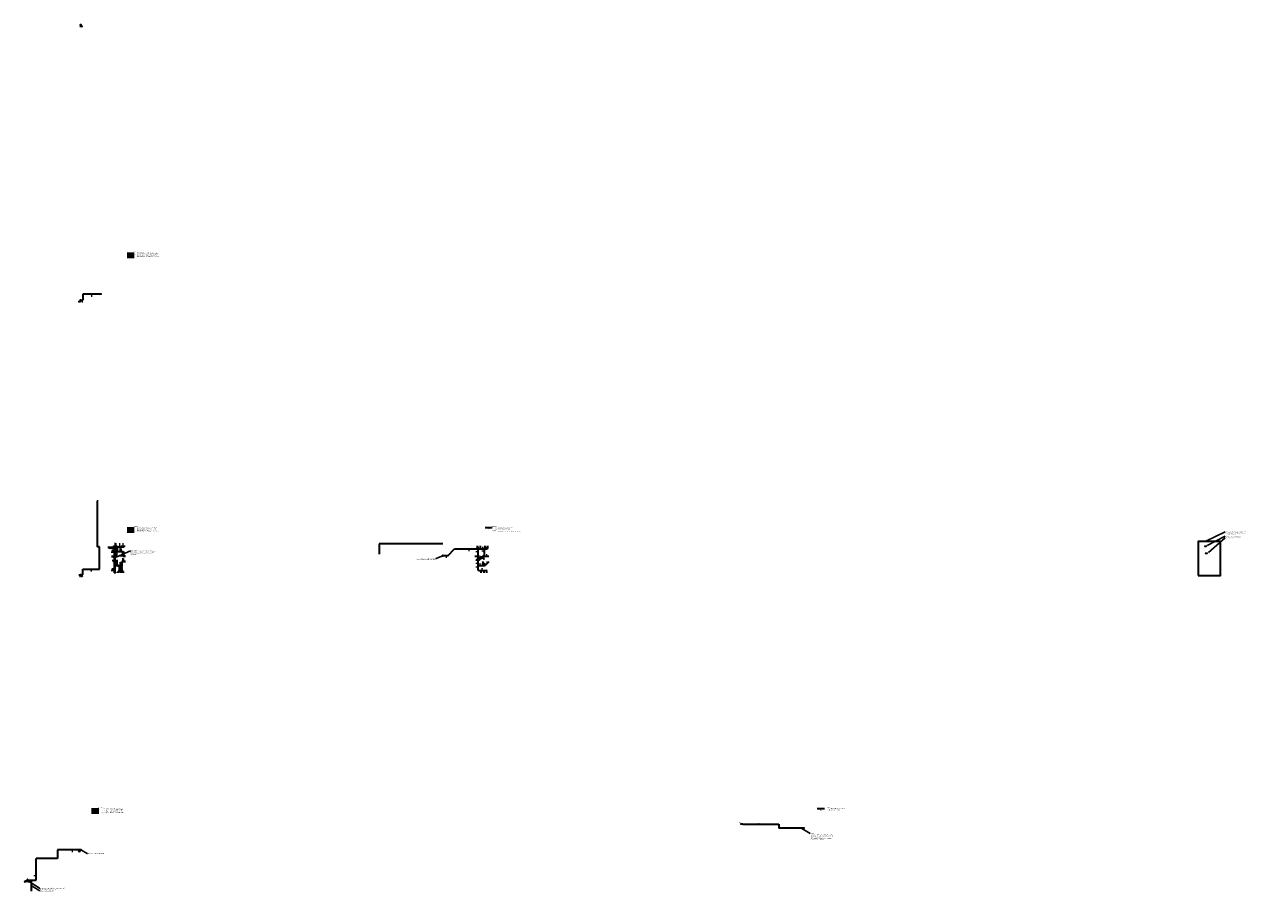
# Model space of a CAD drawing. Header units: millimetres. Extents: x -2916 to 343196, y -392607 to 109309.
# Tile 1 of 2: x -2916 to 343196, y -392607 to -145907. Entities that reach past the tile are written whole.
import ezdxf
from ezdxf import colors
from ezdxf.entities.mleader import LeaderData, LeaderLine
from ezdxf.enums import TextEntityAlignment as Align
from ezdxf.lldxf.tags import DXFTag
from ezdxf.math import Vec2, Vec3

# ---------------------------------------------------------------- set-up
doc = ezdxf.new("R2010")
doc.units = ezdxf.units.MM
doc.header["$LTSCALE"] = 0.01
for name, color, linetype, lineweight in [('IS_Armatura_podłączeniowa_grz._dolnozas.', 7, 'SOLID', 9), ('IS_Armatura_Therm', 7, 'SOLID', 13), ('IS_Ciepła_woda', 1, 'DASHDOT', 35), ('IS_Cyrkulacja', 216, 'DASHWAVE', 35), ('IS_Gaz', 7, 'SOLID', 35), ('IS_Grzejniki_Plan_rzut', 7, 'SOLID', 9), ('IS_Inne_Urzadzenia_Wodociag', 7, 'SOLID', 13), ('IS_Kanalizacja_sanitarna_grawitacyjna', 16, 'SOLID', 35), ('IS_Opisy', 7, 'Continuous', 13), ('IS_Opisy 2', 7, 'Continuous', 13), ('IS_Opisy_działek_Wodociag', 7, 'SOLID', 13), ('IS_Pion_Kanalizacja', 7, 'SOLID', 35), ('IS_Pion_Wodociag', 7, 'SOLID', 35), ('IS_Text_Pion_Kanalizacja', 7, 'Continuous', 13), ('IS_Text_Pion_Wodociag', 7, 'Continuous', 13), ('IS_Urządzenia', 7, 'Continuous', 13), ('IS_Zimna_woda', 5, 'SOLID', 35), ('Nowe_320-W Umeblowanie_Nr_pióra__6', 7, 'Continuous', 9)]:
    doc.layers.add(name, color=color, linetype=linetype, lineweight=lineweight)
doc.styles.add('ARCH', font='GOTHIC.TTF')
doc.styles.add('GENERATED_STYLE_1', font='arial.ttf')
doc.styles.get("Standard").update_dxf_attribs({"font": 'arial.ttf'})
tags = doc.linetypes.add('DASH', pattern=[15, 10, -5]).pattern_tags.tags
tags[6:7] = [DXFTag(74, 4), DXFTag(75, 0), DXFTag(340, '0'), DXFTag(46, 0.0), DXFTag(50, 0.0), DXFTag(44, 0.0), DXFTag(45, 0.0)]
tags[4:5] = [DXFTag(74, 4), DXFTag(75, 0), DXFTag(340, '0'), DXFTag(46, 0.0), DXFTag(50, 0.0), DXFTag(44, 0.0), DXFTag(45, 0.0)]
tags = doc.linetypes.add('DASHDOT', pattern=[20, 10, -5, 0, -5]).pattern_tags.tags
tags[10:11] = [DXFTag(74, 4), DXFTag(75, 0), DXFTag(340, '0'), DXFTag(46, 0.0), DXFTag(50, 0.0), DXFTag(44, 0.0), DXFTag(45, 0.0)]
tags[8:9] = [DXFTag(74, 4), DXFTag(75, 0), DXFTag(340, '0'), DXFTag(46, 0.0), DXFTag(50, 0.0), DXFTag(44, 0.0), DXFTag(45, 0.0)]
tags[6:7] = [DXFTag(74, 4), DXFTag(75, 0), DXFTag(340, '0'), DXFTag(46, 0.0), DXFTag(50, 0.0), DXFTag(44, 0.0), DXFTag(45, 0.0)]
tags[4:5] = [DXFTag(74, 4), DXFTag(75, 0), DXFTag(340, '0'), DXFTag(46, 0.0), DXFTag(50, 0.0), DXFTag(44, 0.0), DXFTag(45, 0.0)]
tags = doc.linetypes.add('DASHWAVE', pattern='A,10,-5,-20,[138,IS_LineDef.shx,S=2,R=0,X=-20,Y=0],-5', length=40).pattern_tags.tags
tags[16:17] = [DXFTag(74, 4), DXFTag(75, 0), DXFTag(340, '0'), DXFTag(46, 0.0), DXFTag(50, 0.0), DXFTag(44, 0.0), DXFTag(45, 0.0)]
tags[6:7] = [DXFTag(74, 4), DXFTag(75, 0), DXFTag(340, '0'), DXFTag(46, 0.0), DXFTag(50, 0.0), DXFTag(44, 0.0), DXFTag(45, 0.0)]
tags[4:5] = [DXFTag(74, 4), DXFTag(75, 0), DXFTag(340, '0'), DXFTag(46, 0.0), DXFTag(50, 0.0), DXFTag(44, 0.0), DXFTag(45, 0.0)]
tags = doc.linetypes.add('SOLID', pattern=[10, 10, 0]).pattern_tags.tags
tags[6:7] = [DXFTag(74, 4), DXFTag(75, 0), DXFTag(340, '0'), DXFTag(46, 0.0), DXFTag(50, 0.0), DXFTag(44, 0.0), DXFTag(45, 0.0)]
tags[4:5] = [DXFTag(74, 4), DXFTag(75, 0), DXFTag(340, '0'), DXFTag(46, 0.0), DXFTag(50, 0.0), DXFTag(44, 0.0), DXFTag(45, 0.0)]

# ---------------------------------------------------------------- blocks, each defined once
blk = doc.blocks.new('Skrzynka P-Poż 21')
at = {"layer": 'Nowe_320-W Umeblowanie_Nr_pióra__6', "color": 7, "linetype": 'Continuous', "lineweight": 13}
for p, q in [((900, 40), (0, 40)), ((0, 40), (0, 20)), ((0, 20), (900, 20)), ((860, 250), (40, 250)), ((40, 250), (40, 40)), ((40, 40), (860, 40)), ((860, 20), (40, 20)), ((40, 20), (40, 0)), ((40, 0), (860, 0)), ((860, 40), (860, 250)), ((860, 0), (860, 20)), ((900, 20), (900, 40))]:
    blk.add_line(p, q, dxfattribs=at)
at = {"layer": 'Nowe_320-W Umeblowanie_Nr_pióra__6', "color": 7, "linetype": 'Continuous', "lineweight": 13, "style": 'GENERATED_STYLE_1'}
blk.add_attdef('txt', text='', height=120, rotation=180, dxfattribs=at).set_placement((450, 115), align=Align.MIDDLE_CENTER)

msp = doc.modelspace()

# ---------------------------------------------------------------- hatches: boundary and pattern name
at = {"layer": 'IS_Grzejniki_Plan_rzut'}
msp.add_hatch(color=256, dxfattribs=at).paths.add_polyline_path([(330296, -295054), (330816, -295054), (330816, -294954), (330296, -294954)])

# ---------------------------------------------------------------- linework, layer by layer
at = {"layer": 'IS_Armatura_podłączeniowa_grz._dolnozas.'}
for p, q in [((330374, -292953), (330214, -292953)), ((330214, -292953), (330214, -293033)), ((330214, -293033), (330374, -293033)), ((330374, -293033), (330374, -292953)), ((330374, -292953), (330374, -292953)), ((330526, -294964), (330366, -294964)), ((330366, -294964), (330366, -295044)), ((330366, -295044), (330526, -295044)), ((330366, -295044), (330366, -295044)), ((330526, -295044), (330526, -294964))]:
    msp.add_line(p, q, dxfattribs=at)
at = {"layer": 'IS_Armatura_Therm'}
for p, q in [((330444, -292993), (330519, -292993)), ((330569, -292968), (330519, -292968)), ((330519, -292968), (330519, -293018)), ((330519, -293018), (330569, -293018)), ((330569, -293018), (330569, -292968)), ((330221, -294979), (330171, -294979)), ((330171, -294979), (330171, -295029)), ((330171, -295029), (330221, -295029)), ((330221, -295029), (330221, -294979)), ((330296, -295004), (330221, -295004))]:
    msp.add_line(p, q, dxfattribs=at)
at = {"layer": 'IS_Ciepła_woda'}
for p, q in [((28009, -210731), (26009, -210731)), ((28009, -288231), (26009, -288231))]:
    msp.add_line(p, q, dxfattribs=at)
at = {"layer": 'IS_Ciepła_woda', "ltscale": 10}
for p, q in [((22581, -293461), (20756, -293461)), ((22216, -292894), (22216, -293039)), ((22581, -293039), (22216, -293039)), ((23093, -293039), (22581, -293039)), ((22581, -295865), (22581, -293461)), ((23093, -292894), (23093, -293039)), ((23093, -294506), (23093, -293039)), ((21600, -295865), (22926, -295865)), ((21976, -296875), (21976, -297236)), ((21976, -297236), (23107, -297236)), ((22581, -295376), (22926, -295376)), ((22581, -296061), (22581, -295865)), ((22581, -297031), (22581, -296061)), ((22581, -297316), (22581, -297031)), ((22581, -300141), (22581, -297316)), ((22926, -295179), (22926, -294506)), ((22926, -294506), (23093, -294506)), ((22926, -295376), (22926, -295179)), ((22926, -295376), (22926, -295865)), ((23093, -294506), (24956, -294506)), ((23107, -298412), (23107, -297236)), ((25570, -297316), (24501, -297316)), ((24501, -298412), (24501, -297316)), ((24956, -294506), (24956, -295782)), ((25570, -295782), (24956, -295782)), ((23425, -298412), (22581, -298412)), ((22581, -300413), (22581, -300141)), ((23425, -298412), (23854, -298412)), ((24339, -300141), (23473, -300141)), ((23473, -300514), (23473, -300141)), ((23854, -298412), (23854, -300141)), ((23854, -298412), (24501, -298412)), ((25010, -300141), (24339, -300141)), ((24339, -300514), (24339, -300141)), ((25010, -300514), (25010, -300141)), ((18004, -367424), (16004, -367424))]:
    msp.add_line(p, q, dxfattribs=at)
at = {"layer": 'IS_Cyrkulacja'}
for p, q in [((28009, -211121), (26009, -211121)), ((28009, -288621), (26009, -288621))]:
    msp.add_line(p, q, dxfattribs=at)
at = {"layer": 'IS_Cyrkulacja', "ltscale": 10}
for p, q in [((22681, -293361), (20628, -293361)), ((22681, -300413), (22681, -293361)), ((18004, -367814), (16004, -367814))]:
    msp.add_line(p, q, dxfattribs=at)
at = {"layer": 'IS_Gaz'}
for p, q in [((115085, -292329), (97105, -292329)), ((97105, -292329), (97105, -295233)), ((222721, -367024), (220721, -367024)), ((199755, -371334), (209880, -371334)), ((209880, -371334), (209880, -372499)), ((217120, -372499), (209880, -372499))]:
    msp.add_line(p, q, dxfattribs=at)
at = {"layer": 'IS_Gaz', "linetype": 'DASH', "ltscale": 100}
msp.add_lwpolyline([(328149, -301248), (334426, -301248), (334426, -291678), (328149, -291678)], close=True, dxfattribs=at)
at = {"layer": 'IS_Grzejniki_Plan_rzut'}
for p, q in [((330444, -292943), (329924, -292943)), ((329924, -292943), (329924, -293043)), ((329924, -293043), (330444, -293043)), ((330012, -292943), (330012, -292893)), ((330012, -292893), (330037, -292893)), ((330037, -292893), (330037, -292943)), ((330357, -292893), (330332, -292893)), ((330332, -292893), (330332, -292943)), ((330357, -292943), (330357, -292893)), ((330444, -293043), (330444, -292943)), ((330444, -292943), (330444, -292943)), ((330816, -294954), (330296, -294954)), ((330296, -294954), (330296, -295054)), ((330296, -295054), (330816, -295054)), ((330296, -295054), (330296, -295054)), ((330384, -295054), (330384, -295104)), ((330384, -295104), (330409, -295104)), ((330409, -295104), (330409, -295054)), ((330704, -295104), (330704, -295054)), ((330729, -295104), (330704, -295104)), ((330729, -295054), (330729, -295104)), ((330816, -295054), (330816, -294954))]:
    msp.add_line(p, q, dxfattribs=at)
at = {"layer": 'IS_Inne_Urzadzenia_Wodociag'}
for p, q in [((22756, -295277), (22856, -295277)), ((22856, -295577), (22756, -295577)), ((22806, -295277), (22806, -295327)), ((22806, -295577), (22806, -295527)), ((22876, -298312), (22976, -298312)), ((22976, -298612), (22876, -298612)), ((22926, -298312), (22926, -298362)), ((22926, -298612), (22926, -298562))]:
    msp.add_line(p, q, dxfattribs=at)
for centre in [(22806, -295377), (22806, -295477), (22926, -298412), (22926, -298512)]:
    msp.add_circle(centre, 50, dxfattribs=at)
at = {"layer": 'IS_Kanalizacja_sanitarna_grawitacyjna'}
for p, q in [((129024, -287833), (127024, -287833)), ((116456, -295669), (118357, -293769)), ((124966, -293919), (124966, -296127)), ((126732, -293919), (126732, -296127)), ((116456, -295669), (115100, -295669)), ((124100, -295815), (124816, -295815)), ((124966, -296127), (124966, -299659)), ((125620, -296277), (125116, -296277)), ((126582, -295840), (126310, -295839)), ((126470, -298250), (126470, -297360)), ((126882, -295840), (128070, -295839)), ((125116, -298400), (127036, -298400))]:
    msp.add_line(p, q, dxfattribs=at)
at = {"layer": 'IS_Kanalizacja_sanitarna_grawitacyjna', "ltscale": 10}
for p, q in [((118357, -293769), (124616, -293769)), ((124516, -293744), (124516, -293794)), ((124766, -293619), (124616, -293769)), ((124616, -293769), (125493, -293769)), ((124704, -293716), (124669, -293680)), ((124713, -293707), (124677, -293672)), ((124716, -293744), (124716, -293794)), ((124716, -293794), (124716, -293744)), ((124791, -293519), (124741, -293519)), ((124766, -292894), (124766, -293619)), ((124966, -293919), (124816, -293769)), ((124904, -293822), (124869, -293857)), ((124913, -293831), (124877, -293866)), ((124916, -293794), (124916, -293744)), ((124991, -294019), (124941, -294019)), ((125393, -293744), (125393, -293794)), ((125643, -293619), (125493, -293769)), ((125493, -293769), (126782, -293769)), ((125582, -293716), (125546, -293681)), ((125590, -293707), (125555, -293672)), ((125593, -293744), (125593, -293794)), ((125668, -293519), (125618, -293519)), ((125643, -292894), (125643, -293619)), ((126482, -293744), (126482, -293794)), ((126732, -293919), (126582, -293769)), ((126635, -293857), (126671, -293822)), ((126644, -293866), (126679, -293830)), ((126682, -293744), (126682, -293794)), ((126682, -293744), (126682, -293794)), ((126707, -294019), (126757, -294019)), ((126932, -293619), (126782, -293769)), ((126782, -293769), (127550, -293769)), ((126871, -293716), (126835, -293680)), ((126879, -293707), (126844, -293672)), ((126882, -293744), (126882, -293794)), ((126957, -293519), (126907, -293519)), ((126932, -292894), (126932, -293619)), ((127450, -293744), (127450, -293794)), ((127700, -293619), (127550, -293769)), ((127639, -293716), (127603, -293680)), ((127647, -293707), (127612, -293672)), ((127725, -293519), (127675, -293519)), ((127700, -292894), (127700, -293619)), ((124550, -296927), (124500, -296927)), ((124525, -296875), (124525, -296979)), ((124942, -296979), (124525, -296979)), ((124625, -297004), (124625, -296954)), ((124716, -295840), (124716, -295790)), ((124816, -295815), (124966, -295665)), ((124842, -297004), (124842, -296954)), ((124904, -295762), (124869, -295727)), ((124913, -295754), (124877, -295718)), ((124941, -295565), (124991, -295565)), ((124941, -295765), (124991, -295765)), ((124991, -296027), (124941, -296027)), ((124941, -296227), (124991, -296227)), ((125297, -296979), (124942, -296979)), ((125116, -296277), (124966, -296127)), ((125019, -296215), (125054, -296180)), ((125027, -296224), (125063, -296189)), ((125042, -297004), (125042, -296954)), ((125197, -297004), (125197, -296954)), ((125216, -296302), (125216, -296252)), ((125322, -296879), (125272, -296879)), ((125297, -296773), (125297, -296979)), ((125424, -296979), (125297, -296979)), ((125360, -297004), (125360, -296954)), ((125536, -296302), (125536, -296252)), ((125770, -296127), (125620, -296277)), ((125920, -296277), (125620, -296277)), ((125673, -296189), (125708, -296224)), ((125681, -296180), (125717, -296215)), ((125720, -296302), (125720, -296252)), ((125795, -296027), (125745, -296027)), ((125770, -295834), (125770, -296127)), ((125836, -296302), (125836, -296252)), ((126360, -296277), (126582, -296277)), ((126482, -295865), (126482, -295815)), ((126482, -296302), (126482, -296252)), ((126582, -295840), (126732, -295690)), ((126582, -296277), (126732, -296127)), ((126671, -295787), (126635, -295752)), ((126671, -296224), (126635, -296189)), ((126679, -295779), (126644, -295743)), ((126679, -296215), (126644, -296180)), ((126707, -295590), (126757, -295590)), ((126707, -295790), (126757, -295790)), ((126707, -296027), (126757, -296027)), ((126882, -295840), (126732, -295690)), ((126785, -295778), (126821, -295743)), ((126794, -295787), (126829, -295752)), ((126982, -295865), (126982, -295815)), ((128070, -297366), (127036, -298400)), ((124991, -298150), (124941, -298150)), ((124941, -298350), (124991, -298350)), ((124941, -299559), (124991, -299559)), ((125116, -298400), (124966, -298250)), ((125116, -299809), (124966, -299659)), ((125019, -298338), (125054, -298303)), ((125019, -299748), (125054, -299713)), ((125027, -298347), (125063, -298311)), ((125027, -299756), (125063, -299721)), ((125116, -299809), (125773, -299809)), ((125216, -298425), (125216, -298375)), ((125216, -299784), (125216, -299834)), ((125673, -299784), (125673, -299834)), ((125923, -299959), (125773, -299809)), ((125773, -299809), (126640, -299809)), ((125826, -299898), (125862, -299863)), ((125835, -299906), (125870, -299871)), ((125873, -299784), (125873, -299834)), ((125898, -300059), (125948, -300059)), ((125923, -300514), (125923, -299959)), ((126220, -298375), (126220, -298425)), ((126470, -298250), (126320, -298400)), ((126408, -298347), (126373, -298311)), ((126417, -298338), (126381, -298303)), ((126420, -298425), (126420, -298375)), ((126495, -298150), (126445, -298150)), ((126540, -299784), (126540, -299834)), ((126640, -299809), (127310, -299809)), ((126790, -299959), (126640, -299809)), ((126693, -299898), (126728, -299863)), ((126701, -299906), (126737, -299871)), ((126740, -299784), (126740, -299834)), ((126765, -300059), (126815, -300059)), ((126790, -300514), (126790, -299959)), ((127210, -299784), (127210, -299834)), ((127460, -299959), (127310, -299809)), ((127363, -299898), (127399, -299863)), ((127372, -299906), (127407, -299871)), ((127435, -300059), (127485, -300059)), ((127460, -300514), (127460, -299959))]:
    msp.add_line(p, q, dxfattribs=at)
at = {"layer": 'IS_Opisy_działek_Wodociag', "ltscale": 10}
for p, q in [((12765, -146007), (12765, -146687)), ((13304, -223587), (13304, -224267)), ((15965, -221959), (15965, -222639)), ((22681, -294155), (21742, -294155)), ((23093, -293588), (22144, -293588)), ((23193, -293872), (22243, -293872)), ((22675, -293039), (22675, -292089)), ((22966, -293138), (22972, -292179)), ((23995, -293139), (23995, -292189)), ((24105, -294506), (24105, -293556)), ((24394, -294606), (24394, -293656)), ((24899, -293139), (24899, -292189)), ((122454, -293769), (122454, -294384)), ((125117, -293769), (125117, -293153)), ((126413, -293769), (126413, -293153)), ((127278, -293765), (127278, -293150)), ((22481, -294748), (21542, -294748)), ((22581, -294453), (21642, -294453)), ((24032, -298413), (24032, -297463)), ((24317, -298512), (24317, -297563)), ((24801, -297316), (24801, -296367)), ((25085, -297416), (25085, -296466)), ((116059, -295669), (116059, -296285)), ((124966, -294550), (124350, -294550)), ((125368, -296277), (125368, -295661)), ((126732, -294380), (126117, -294380)), ((127474, -295840), (127474, -295224)), ((127553, -297883), (127553, -297267)), ((12682, -301087), (12682, -301767)), ((15833, -299469), (15833, -300149)), ((22481, -299933), (21542, -299933)), ((22581, -299638), (21642, -299638)), ((22681, -299341), (21742, -299341)), ((23107, -297744), (22158, -297744)), ((23207, -298028), (22257, -298028)), ((23754, -299145), (24704, -299145)), ((23854, -298861), (24803, -298861)), ((24468, -300141), (24468, -299191)), ((24755, -300241), (24755, -299291)), ((124966, -297893), (124350, -297893)), ((124966, -298868), (124350, -298868)), ((125573, -298400), (125573, -297784)), ((126206, -299809), (126206, -299194)), ((10544, -378588), (10544, -379267)), ((350, -385935), (-330, -385935))]:
    msp.add_line(p, q, dxfattribs=at)
at = {"layer": 'IS_Pion_Kanalizacja', "ltscale": 10}
for centre, major_axis in [((115100, -295669), (100, 0)), ((115100, -295669), (50, 0)), ((125297, -296773), (100, 0)), ((125297, -296773), (50, 0)), ((125920, -296277), (100, 0)), ((125920, -296277), (50, 0)), ((126360, -296277), (100, 0)), ((126360, -296277), (50, 0)), ((126470, -298024), (100, 0)), ((126470, -298024), (50, 0))]:
    msp.add_ellipse(centre, major_axis=major_axis, ratio=1, dxfattribs=at)
at = {"layer": 'IS_Pion_Wodociag', "ltscale": 10}
for centre, major_axis in [((12913, -146007), (100, 0)), ((12913, -146007), (50, 0)), ((12913, -223587), (100, 0)), ((12913, -223587), (50, 0)), ((22976, -295179), (0, -100)), ((22926, -295179), (-50, 0)), ((23026, -295179), (-50, 0)), ((12933, -301087), (100, 0)), ((12933, -301087), (50, 0)), ((22481, -300413), (50, 0)), ((22581, -300413), (100, 0)), ((22581, -300413), (50, 0)), ((22681, -300413), (50, 0)), ((23425, -298462), (100, 0)), ((23425, -298412), (0, -50)), ((23425, -298512), (0, -50)), ((12913, -378587), (100, 0)), ((12913, -378587), (50, 0))]:
    msp.add_ellipse(centre, major_axis=major_axis, ratio=1, dxfattribs=at)
at = {"layer": 'IS_Text_Pion_Kanalizacja', "ltscale": 10}
msp.add_line((126818, -298052), (126176, -297679), dxfattribs=at)
for centre in [(124975, -296604), (125656, -296568), (126655, -296568), (126818, -297932)]:
    msp.add_ellipse(centre, major_axis=(186, 0), ratio=0.983871, dxfattribs=at)
at = {"layer": 'IS_Text_Pion_Wodociag', "ltscale": 10}
for centre in [(13138, -146443), (12587, -224017), (13224, -301470), (12527, -379024)]:
    msp.add_ellipse(centre, major_axis=(222, 0), ratio=0.9594595, dxfattribs=at)
at = {"layer": 'IS_Urządzenia'}
msp.add_lwpolyline([(199155, -371209), (199755, -371209), (199755, -371459), (199155, -371459)], close=True, dxfattribs=at)
at = {"layer": 'IS_Zimna_woda', "color": 86}
for p, q in [((12660, -146007), (12913, -146007)), ((26009, -211467), (28009, -211467)), ((12913, -223587), (13497, -223587)), ((17920, -221959), (13497, -221959)), ((13497, -221959), (13497, -223587)), ((17592, -280186), (17592, -293142)), ((17592, -280186), (17835, -280186)), ((26009, -288967), (28009, -288967)), ((18212, -293142), (17592, -293142)), ((18212, -299469), (18212, -293142)), ((12441, -301087), (13494, -301087)), ((13494, -301087), (13494, -299469)), ((13494, -299469), (18212, -299469)), ((16004, -368160), (18004, -368160)), ((12913, -378587), (6390, -378587)), ((6390, -378587), (6390, -381059)), ((350, -387139), (350, -381059)), ((6390, -381059), (350, -381059)), ((-2356, -387539), (-2356, -387139)), ((-2356, -387139), (-2156, -387139)), ((-2012, -387019, -5920), (-2140, -387019, -5920)), ((-2076, -387059, -5920), (-2076, -387019, -5920)), ((-1996, -387139), (350, -387139))]:
    msp.add_line(p, q, dxfattribs=at)
at = {"layer": 'IS_Zimna_woda'}
for p, q in [((26009, -210341), (28009, -210341)), ((26009, -287841), (28009, -287841)), ((23193, -293139), (23193, -294606)), ((23026, -295476), (22481, -295476)), ((23193, -294606), (23026, -294606)), ((23026, -294606), (23026, -295179)), ((23026, -295179), (23026, -295476)), ((23026, -295476), (23026, -295765)), ((24856, -294606), (23193, -294606)), ((23207, -298512), (23207, -296879)), ((23810, -295588), (24856, -295588)), ((24601, -298512), (24601, -297416)), ((24856, -295881), (24856, -294606)), ((23425, -298512), (23754, -298512)), ((23754, -298512), (23754, -300241)), ((23754, -298512), (24601, -298512)), ((23870, -297667), (24601, -297667)), ((16004, -367034), (18004, -367034)), ((-2716, -387539), (-2916, -387539)), ((-2572, -387419, -5920), (-2700, -387419, -5920)), ((-2636, -387459, -5920), (-2636, -387419, -5920)), ((-1856, -387539), (-2556, -387539)), ((-1712, -387419, -5920), (-1840, -387419, -5920)), ((-1776, -387459, -5920), (-1776, -387419, -5920)), ((-1776, -387459, -5920), (-1776, -387619)), ((-1552, -387419, -5920), (-1680, -387419, -5920)), ((-1616, -387459, -5920), (-1616, -387419, -5920)), ((-1546, -387449, -5920), (-1365, -387630, -5920)), ((-1546, -387449, -5920), (-1515, -387457, -5920)), ((-1546, -387449, -5920), (-1538, -387480, -5920)), ((-1232, -387419, -5920), (-1360, -387419, -5920)), ((-1296, -387459, -5920), (-1296, -387419, -5920)), ((-1010, -387539), (-1216, -387539)), ((-1010, -387539), (-1010, -390289))]:
    msp.add_line(p, q, dxfattribs=at)
at = {"layer": 'IS_Zimna_woda', "ltscale": 10}
for p, q in [((22475, -293561), (20852, -293561)), ((22315, -292894), (22315, -293139)), ((22481, -293135), (22315, -293139)), ((22481, -295659), (22475, -293561)), ((22481, -293135), (23193, -293139)), ((23193, -292894), (23193, -293139)), ((23193, -293139), (24432, -293139)), ((24432, -292839), (24432, -293139)), ((24432, -293139), (25200, -293139)), ((25200, -292839), (25200, -293139)), ((21600, -295765), (23026, -295765)), ((22075, -296875), (22075, -297134)), ((23207, -297134), (22075, -297134)), ((22481, -295765), (22481, -295659)), ((22481, -296161), (22481, -295765)), ((22481, -296929), (22481, -296161)), ((22481, -297416), (22481, -296929)), ((22481, -300241), (22481, -297416)), ((25570, -297416), (24601, -297416)), ((25570, -295881), (24856, -295881)), ((23425, -298512), (22481, -298512)), ((22481, -300413), (22481, -300241)), ((24240, -300241), (23374, -300241)), ((23374, -300514), (23374, -300241)), ((24911, -300241), (24240, -300241)), ((24240, -300514), (24240, -300241)), ((24911, -300514), (24911, -300241)), ((12441, -301183), (12441, -301183))]:
    msp.add_line(p, q, dxfattribs=at)
at = {"layer": 'IS_Zimna_woda'}
for centre in [(-2636, -387539), (-1776, -387539), (-1616, -387539), (-1456, -387539, -5920), (-1296, -387539)]:
    msp.add_circle(centre, 80, dxfattribs=at)
at = {"layer": 'IS_Zimna_woda', "color": 86}
msp.add_circle((-2076, -387139), 80, dxfattribs=at)
at = {"layer": 'IS_Zimna_woda', "color": 0}
for points in [[(21075, -293252), (21164, -293404), (21049, -293519), (21121, -293663)], [(-2863, -387408), (-2773, -387497), (-2888, -387612), (-2843, -387699)], [(-890, -389505), (-980, -389594), (-1094, -389479), (-1182, -389525)]]:
    msp.add_spline(points, degree=3, dxfattribs=at)
at = {"layer": 'IS_Zimna_woda', "color": 7}
msp.add_spline([(216845, -372376), (216934, -372466), (216819, -372580), (216865, -372667)], degree=3, dxfattribs=at)

# ---------------------------------------------------------------- block references
at = {"layer": 'Nowe_320-W Umeblowanie_Nr_pióra__6', "linetype": 'ByBlock'}
ref = msp.add_blockref('Skrzynka P-Poż 21', (18780, -221999), dxfattribs=dict(at, xscale=-1, zscale=1000))
ref.add_attrib('txt', 'Hydrant', dxfattribs={"color": 5, "linetype": 'Continuous', "lineweight": 13, "height": 120, "rotation": 180, "style": 'GENERATED_STYLE_1'}).set_placement((18319, -221874), align=Align.MIDDLE_CENTER)

# ---------------------------------------------------------------- texts
at = {"layer": 'IS_Opisy', "char_height": 200, "width": 619.2, "attachment_point": 1, "line_spacing_factor": 1.05}
for insert in [(203816, -371034), (212573, -372549)]:
    msp.add_mtext('{\\fCalibri|b0|i0|c0|p34;DN\\fCalibri|b0|i0|c238|p34;25}', dxfattribs=dict(at, insert=insert))
at = {"layer": 'IS_Opisy 2', "attachment_point": 1, "line_spacing_factor": 1.05}
for s, insert, char_height, width in [('{\\fCalibri|b0|i0|c238|p34;LEGENDA:\\P{\\W2.80777; }-{\\W7.21814; }proj. rurociąg inst. wody zimnej PE-RT/Al/PE-RT\\P{\\W2.80777; }-{\\W7.21814; }proj. rurociąg inst. wody ciepłej PE-RT/Al/PE-RT\\P{\\W2.80777; }-{\\W7.21814; }proj. rurociąg inst. cyrkulacji PE-RT/Al/PE-RT\\P{\\W2.80777; }-{\\W7.21814; }proj. rurociąg inst. hydrantowej stal ocynkowana}', (28024, -209840), 200, 8221.9), ('{\\fCalibri|b0|i0|c238|p34;LEGENDA:\\P{\\W2.80777; }-{\\W7.21814; }proj. rurociąg inst. wody zimnej PE-RT/Al/PE-RT\\P{\\W2.80777; }-{\\W7.21814; }proj. rurociąg inst. wody ciepłej PE-RT/Al/PE-RT\\P{\\W2.80777; }-{\\W7.21814; }proj. rurociąg inst. cyrkulacji PE-RT/Al/PE-RT\\P{\\W2.80777; }-{\\W7.21814; }proj. rurociąg inst. hydrantowej stal ocynkowana}', (28024, -287340), 200, 8221.9), ('{\\fCalibri|b0|i0|c238|p34;LEGENDA:\\P{\\W2.80777; }-{\\W7.21814; }proj. przewód inst. kanalizacji sanitarnej\\P{\\W2.80777; }-{\\W7.21814; }proj. pion instalacji kanalizacyjnej\\PUWAGA:\\P{\\W2.80777; }-{\\W7.21814; }istn. piony kanalizacyjne połączyć z projektowaną instalacją}', (129024, -287340), 200, 9252.79), ('{\\fCalibri|b0|i0|c238|p34;LEGENDA:\\P{\\W2.80777; }-{\\W7.21814; }proj. rurociąg inst. wody zimnej PE-RT/Al/PE-RT\\P{\\W2.80777; }-{\\W7.21814; }proj. rurociąg inst. wody ciepłej PE-RT/Al/PE-RT\\P{\\W2.80777; }-{\\W7.21814; }proj. rurociąg inst. cyrkulacji PE-RT/Al/PE-RT\\P{\\W2.80777; }-{\\W7.21814; }proj. rurociąg inst. hydrantowej stal ocynkowana}', (18020, -366532), 200, 8221.9), ('{\\fCalibri|b0|i0|c0|p34;LEGENDA:\\P{\\W2.80777; }\\fCalibri|b0|i0|c238|p34;-{\\W7.21814; }proj. \\fCalibri|b0|i0|c0|p34;rurociąg stalowy czarny bez szwu\\P{\\W2.80777; }\\fCalibri|b0|i0|c238|p34;-{\\W7.21814; }istn. szafka gazomierzowa }', (223020, -366532), 200, 6499.36), ('{\\fCalibri|b0|i0|c238|p34;SG}', (221461, -367235), 300, 108.02), ('{\\fCalibri|b0|i0|c238|p34;SG}', (198630, -370790), 300, 108.02)]:
    msp.add_mtext(s, dxfattribs=dict(at, insert=insert, char_height=char_height, width=width))
at = {"layer": 'IS_Opisy_działek_Wodociag', "ltscale": 10, "char_height": 165.6}
for s, insert, attachment_point, rotation in [('DN32', (12722, -146127), 9, 90), ('DN32', (13261, -223707), 9, 90), ('DN32', (15922, -222079), 9, 90), ('\\fArial|b0|i0;16 x 2,0', (22632, -292919), 7, 90), ('16 x 2,0', (22909, -293018), 7, 89.7), ('\\fArial|b0|i0;20 x 2,0', (23952, -293019), 7, 90), ('\\fArial|b0|i0;16 x 2,0', (24062, -294386), 7, 90), ('20 x 2,0', (24351, -294486), 7, 90), ('\\fArial|b0|i0;20 x 2,0', (24856, -293019), 7, 90), ('{\\fArial|b0|i1|c238|p34;fi160}', (122418, -293889), 9, 90), ('{\\fArial|b0|i1|c238|p34;fi110}', (125153, -293649), 9, 270), ('{\\fArial|b0|i1|c238|p34;fi160}', (126449, -293649), 9, 270), ('{\\fArial|b0|i1|c238|p34;fi110}', (127314, -293645), 9, 270), ('\\fArial|b0|i0;16 x 2,0', (23989, -298293), 7, 90), ('20 x 2,0', (24273, -298392), 7, 90), ('\\fArial|b0|i0;16 x 2,0', (24757, -297196), 7, 90), ('\\fArial|b0|i0;16 x 2,0', (25042, -297296), 7, 90), ('{\\fArial|b0|i1|c238|p34;fi160}', (116023, -295789), 9, 90), ('{\\fArial|b0|i1|c238|p34;fi160}', (125404, -296157), 9, 270), ('{\\fArial|b0|i1|c238|p34;fi110}', (127510, -295720), 9, 270), ('{\\fArial|b0|i1|c238|p34;fi110}', (127589, -297763), 9, 270), ('DN40', (15789, -299589), 9, 90), ('\\fArial|b0|i0;16 x 2,0', (24425, -300021), 7, 90), ('\\fArial|b0|i0;16 x 2,0', (24712, -300121), 7, 90), ('{\\fArial|b0|i1|c238|p34;fi160}', (125609, -298280), 9, 270), ('{\\fArial|b0|i1|c238|p34;fi110}', (126242, -299689), 9, 270), ('DN32', (12639, -301207), 9, 90), ('DN50', (10501, -378708), 9, 90)]:
    msp.add_mtext(s, dxfattribs=dict(at, insert=insert, attachment_point=attachment_point, rotation=rotation))
for s, insert, attachment_point in [('25 x 2,0', (22561, -294119), 9), ('\\fArial|b0|i0;16 x 2,0', (22973, -293545), 9), ('20 x 2,0', (23073, -293829), 9), ('{\\fArial|b0|i1|c238|p34;fi160}', (126612, -294344), 9), ('63 x 6,0', (22361, -294712), 9), ('50 x 5,0', (22461, -294417), 9), ('\\fArial|b0|i0;16 x 2,0', (22987, -297701), 9), ('{\\fArial|b0|i1|c238|p34;fi160}', (124846, -294514), 9), ('63 x 6,0', (22361, -299897), 9), ('50 x 5,0', (22461, -299602), 9), ('25 x 2,0', (22561, -299305), 9), ('20 x 2,0', (23087, -297985), 9), ('20 x 2,0', (23874, -299102), 7), ('\\fArial|b0|i0;16 x 2,0', (23974, -298817), 7), ('{\\fArial|b0|i1|c238|p34;fi160}', (124846, -297857), 9), ('{\\fArial|b0|i1|c238|p34;fi160}', (124846, -298832), 9), ('DN50', (230, -385892), 9)]:
    msp.add_mtext(s, dxfattribs=dict(at, insert=insert, attachment_point=attachment_point))
at = {"layer": 'IS_Text_Pion_Kanalizacja', "linetype": 'SOLID', "insert": (128058, -288358), "char_height": 316.8, "attachment_point": 8}
msp.add_mtext('\\fArial|b0|i0;K1', dxfattribs=at)
at = {"layer": 'IS_Text_Pion_Kanalizacja', "ltscale": 10, "char_height": 158.4, "attachment_point": 8}
for s, insert in [('\\fArial|b0|i0;K3', (124975, -296688)), ('\\fArial|b0|i0;K1', (125656, -296652)), ('K4', (126655, -296652)), ('\\fArial|b0|i0;K2', (126818, -298016))]:
    msp.add_mtext(s, dxfattribs=dict(at, insert=insert))
at = {"layer": 'IS_Text_Pion_Wodociag', "ltscale": 10, "char_height": 158.4, "attachment_point": 8}
for insert in [(13138, -146527), (12587, -224101), (13224, -301554), (12527, -379108)]:
    msp.add_mtext('H1', dxfattribs=dict(at, insert=insert))

# ---------------------------------------------------------------- leaders
at = {"layer": 'IS_Opisy'}
ml = msp.add_multileader_mtext('Standard', dxfattribs=at)
ml.set_content('{\\fArial|b0|i0|c238|p34;należy zaizolować i umieścić istniejącą instalację centralnego ogrzewania w bruzdach w zakresie remontowanych łazienek}', color=256, style='ARCH')
ml.set_leader_properties()
ml.build(insert=Vec2(0, 0))
ml.multileader.update_dxf_attribs({"dogleg_length": 50, "arrow_head_size": 300})
ctx = ml.context
ctx.base_point, ctx.char_height, ctx.arrow_head_size, ctx.landing_gap_size, ctx.plane_origin = Vec3(335793, -288939), 200, 300, 20, Vec3(338762, -290220)
notes = []
notes.append((ctx, [(1, (1, 1, 0), (335743, -288939), (1, 0), 50, [(0, [(330092, -291678)], 0, [])])]))
ctx.mtext.insert, ctx.mtext.width, ctx.mtext.flow_direction = Vec3(335813, -288810), 7382.79, 5
ml = msp.add_multileader_mtext('Standard', dxfattribs=at)
ml.set_content('{\\fArial|b0|i0|c238|p34;istniejący grzejnik do przeniesienia}', color=256, style='ARCH')
ml.set_leader_properties()
ml.build(insert=Vec2(0, 0))
ml.multileader.update_dxf_attribs({"dogleg_length": 50, "arrow_head_size": 300})
ctx = ml.context
ctx.base_point, ctx.char_height, ctx.arrow_head_size, ctx.landing_gap_size, ctx.plane_origin = Vec3(335793, -290176), 200, 300, 20, Vec3(338762, -291155)
notes.append((ctx, [(1, (1, 1, 0), (335743, -290176), (1, 0), 50, [(0, [(330444, -292943)], 0, [])])]))
ctx.mtext.insert, ctx.mtext.width, ctx.mtext.flow_direction = Vec3(335813, -290046), 7382.79, 5
ml = msp.add_multileader_mtext('Standard', dxfattribs=at)
ml.set_content('{\\fArial|b0|i0|c238|p34;lokalizacja grzejnika z przeniesienia}', color=256, style='ARCH')
ml.set_leader_properties()
ml.build(insert=Vec2(0, 0))
ml.multileader.update_dxf_attribs({"dogleg_length": 50, "arrow_head_size": 300})
ctx = ml.context
ctx.base_point, ctx.char_height, ctx.arrow_head_size, ctx.landing_gap_size, ctx.plane_origin = Vec3(335793, -290642), 200, 300, 20, Vec3(338762, -291622)
notes.append((ctx, [(1, (1, 1, 0), (335743, -290642), (1, 0), 50, [(0, [(330816, -294954)], 0, [])])]))
ctx.mtext.insert, ctx.mtext.width, ctx.mtext.flow_direction = Vec3(335813, -290512), 7382.79, 5
ml = msp.add_multileader_mtext('Standard', dxfattribs=at)
ml.set_content('{\\fArial|b0|i0|c238|p34;należy wymienić poziom\\fArial|b0|i0|c0|p34; \\fArial|b0|i0|c238|p34;zasilający w obszarze remontowanych łazienek wraz z zasileniem istn. pionów łazienek na wyższych kondygnacjach z zaworami odcinającymi}', color=256, style='ARCH')
ml.set_leader_properties()
ml.build(insert=Vec2(0, 0))
ml.multileader.update_dxf_attribs({"dogleg_length": 50, "arrow_head_size": 300})
ctx = ml.context
ctx.base_point, ctx.char_height, ctx.arrow_head_size, ctx.landing_gap_size, ctx.plane_origin = Vec3(27020, -294313), 200, 300, 20, Vec3(29189, -294783)
notes.append((ctx, [(1, (1, 1, 0), (26970, -294313), (1, 0), 50, [(0, [(22681, -296241)], 0, [])])]))
ctx.mtext.insert, ctx.mtext.width, ctx.mtext.flow_direction = Vec3(27040, -294184), 7382.79, 5
ml = msp.add_multileader_mtext('Standard', dxfattribs=at)
ml.set_content('{\\fCalibri|b0|i0|c238|p34;włączyć do istn. instalacji kanalizacji sanitarnej w kotłowni na poziomie piwnicy}', color=256, style='ARCH')
ml.set_leader_properties()
ml.build(insert=Vec2(0, 0))
ml.multileader.update_dxf_attribs({"dogleg_length": 50, "arrow_head_size": 300})
ctx = ml.context
ctx.base_point, ctx.char_height, ctx.arrow_head_size, ctx.landing_gap_size, ctx.plane_origin = Vec3(107664, -296477), 200, 300, 20, Vec3(103762, -296399)
ctx.text_align_type = 2
notes.append((ctx, [(1, (1, 1, 0), (113184, -296477), (-1, 0), 50, [(0, [(115100, -295669)], 0, [])])]))
ctx.mtext.insert, ctx.mtext.width, ctx.mtext.alignment, ctx.mtext.flow_direction = Vec3(113114, -296349), 5630.95, 3, 5
ml = msp.add_multileader_mtext('Standard', dxfattribs=at)
ml.set_content('{\\fCalibri|b0|i0|c238|p34;UWAGA:\\P- zasilanie inst. dla kuchenek gazowych w kuchni\\Pnależy prowadzić od włączenia za gazomierzem do pomieszczenia kotłowni\\P- należy rozdzielić zasilanie kotłowni z zaworem klapowym MAG, od zasilania kuchni }', color=256, style='ARCH')
ml.set_leader_properties()
ml.build(insert=Vec2(0, 0))
ml.multileader.update_dxf_attribs({"dogleg_length": 50, "arrow_head_size": 150})
ctx = ml.context
ctx.base_point, ctx.char_height, ctx.arrow_head_size, ctx.landing_gap_size, ctx.plane_origin = Vec3(218713, -374048), 200, 150, 20, Vec3(210783, -373963)
notes.append((ctx, [(0, (1, 1, 0), (218663, -374048), (1, 0), 50, [(0, [(216228, -372499)], 0, [])])]))
ctx.mtext.insert, ctx.mtext.width, ctx.mtext.flow_direction = Vec3(218733, -373920), 7288.28, 5
ml = msp.add_multileader_mtext('Standard', dxfattribs=at)
ml.set_content('{\\fArial|b0|i0|c238|p34;wykonać pion DN50 w całym zakresie}', color=256, style='ARCH')
ml.set_leader_properties()
ml.build(insert=Vec2(0, 0))
ml.multileader.update_dxf_attribs({"dogleg_length": 50, "arrow_head_size": 300})
ctx = ml.context
ctx.base_point, ctx.char_height, ctx.arrow_head_size, ctx.landing_gap_size, ctx.plane_origin = Vec3(14838, -379689), 200, 300, 20, Vec3(15743, -377037)
notes.append((ctx, [(1, (1, 1, 0), (14788, -379689), (1, 0), 50, [(0, [(12913, -378587)], 0, [])])]))
ctx.mtext.insert, ctx.mtext.flow_direction = Vec3(14858, -379559), 5
ml = msp.add_multileader_mtext('Standard', dxfattribs=at)
ml.set_content('{\\fArial|b0|i0|c238|p34;zestaw wodomierzowy wody socjalno-bytowe oraz ppoż\\Pzabudowany w szafce wodomierzowej\\fArial|b0|i0|c0|p34; }', color=256, style='ARCH')
ml.set_leader_properties()
ml.build(insert=Vec2(0, 0))
ml.multileader.update_dxf_attribs({"dogleg_length": 50, "arrow_head_size": 300})
ctx = ml.context
ctx.base_point, ctx.char_height, ctx.arrow_head_size, ctx.landing_gap_size, ctx.plane_origin = Vec3(1401, -389468), 200, 300, 20, Vec3(2306, -386816)
notes.append((ctx, [(1, (1, 1, 0), (1351, -389468), (1, 0), 50, [(0, [(-1616, -387619)], 0, [])])]))
ctx.mtext.insert, ctx.mtext.flow_direction = Vec3(1421, -389338), 5
ml = msp.add_multileader_mtext('Standard', dxfattribs=at)
ml.set_content('{\\fCalibri|b0|i0|c238|p34;istniejący przyłącz wodociągowy}', color=256, style='ARCH')
ml.set_leader_properties()
ml.build(insert=Vec2(0, 0))
ml.multileader.update_dxf_attribs({"dogleg_length": 50, "arrow_head_size": 300})
ctx = ml.context
ctx.base_point, ctx.char_height, ctx.arrow_head_size, ctx.landing_gap_size, ctx.plane_origin = Vec3(1421, -390215), 200, 300, 20, Vec3(-3586, -392436)
notes.append((ctx, [(0, (1, 1, 0), (1371, -390215), (1, 0), 50, [(0, [(-1010, -388716)], 0, [])])]))
ctx.mtext.insert, ctx.mtext.width, ctx.mtext.flow_direction = Vec3(1441, -390087), 5630.95, 5
for ctx, leaders in notes:
    for number, flags, end, landing, length, lines in leaders:
        leader = LeaderData()
        leader.index, (leader.has_last_leader_line, leader.has_dogleg_vector, leader.attachment_direction) = number, flags
        leader.last_leader_point, leader.dogleg_vector, leader.dogleg_length = Vec3(end), Vec3(landing), length
        for number, points, colour, breaks in lines:
            line = LeaderLine()
            line.index, line.vertices, line.color, line.breaks = number, Vec3.list(points), colors.encode_raw_color(colour), breaks
            leader.lines.append(line)
        ctx.leaders.append(leader)

doc.saveas('drawing.dxf')
